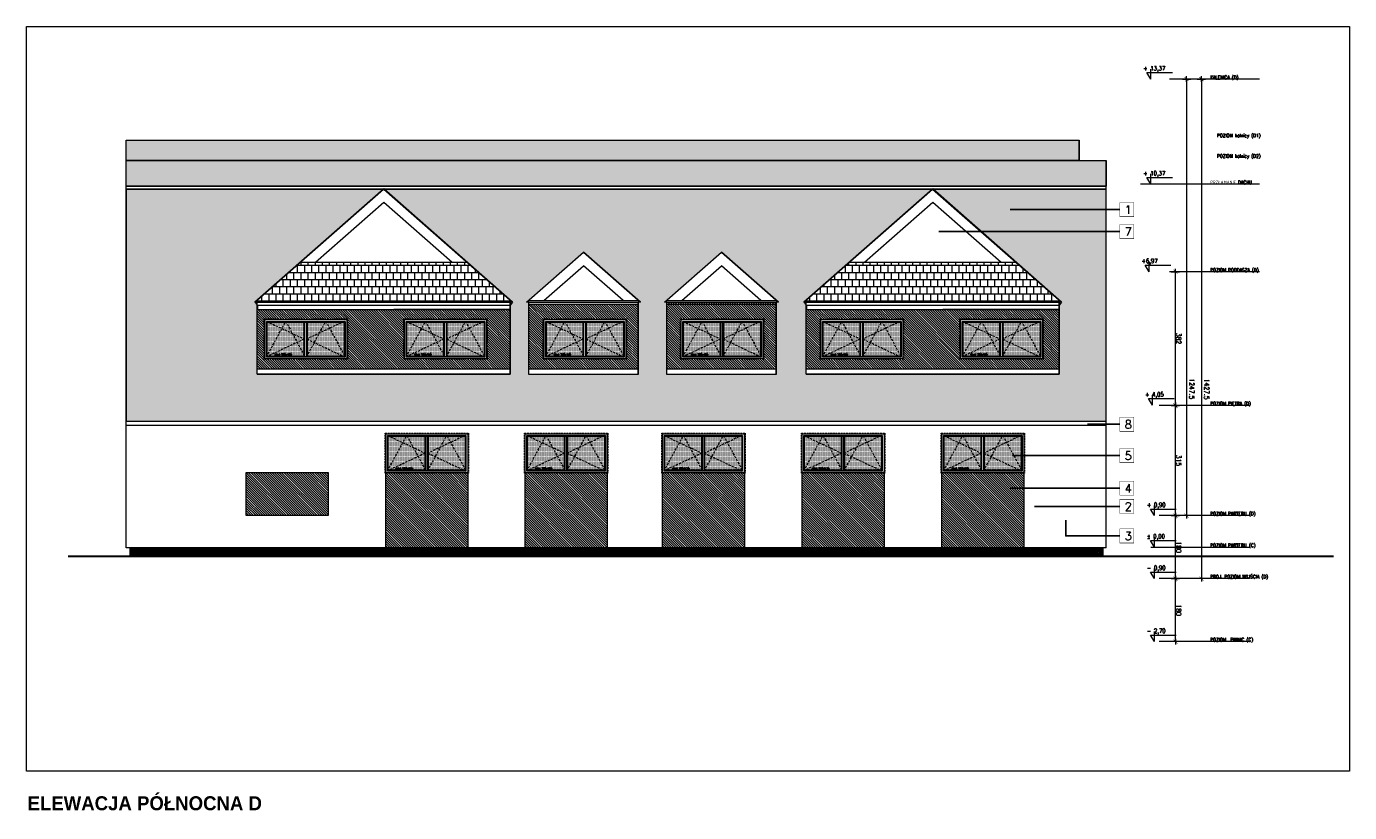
# Model space of a CAD drawing. Header units: millimetres. Extents: x 23192 to 177760, y -399809 to -79279.
# Tile 26 of 70: x 43484 to 47262, y -238983 to -236737. Entities that reach past the tile are written whole.
import ezdxf

# ---------------------------------------------------------------- set-up
doc = ezdxf.new("R2010")
doc.units = ezdxf.units.MM
doc.linetypes.add('CACHE', pattern=[9.525, 6.35, -3.175])
doc.linetypes.add('CARKOVANA', pattern=[7.5, 5, -2.5])
doc.layers.get('0').update_dxf_attribs({"lineweight": 0})
for name, color, linetype, lineweight in [('! opisy okien elewacja', 7, 'Continuous', 0), ('!! 0_ Istn-okna', 6, 'Continuous', 13), ('!! 0_ Istn-sciany', 3, 'Continuous', 30), ('!! 0_ Opis', 8, 'Continuous', 13), ('!! 0_ WIDOK ELEWACJA', 4, 'Continuous', 0), ('!! 1_Hatch dach', 252, 'Continuous', 5), ('!! 2_TYNK OBRYS', 252, 'Continuous', 13), ('0-rzedne-blok', 62, 'Continuous', 13)]:
    doc.layers.add(name, color=color, linetype=linetype, lineweight=lineweight)
doc.layers.add('!! 1_ELEWACJA KOLOR', color=7, linetype='Continuous', lineweight=13, true_color=0x6888bb)
doc.layers.add('!! 2_ELEWACJA COKÓŁ', color=9, linetype='Continuous', lineweight=13, true_color=0x808080)
doc.layers.add('!!_1  OPISY ELEWACJE', color=250, linetype='Continuous')
doc.layers.add('ND', color=240, linetype='Continuous', lineweight=0, plot=False)
doc.styles.add('DEUTSCH', font='SIMPLEX8')
doc.styles.add('SIMPLEX', font='simplex.shx', dxfattribs={"width": 0.77})
doc.styles.add('STYLE10', font='arialbd.ttf')
doc.styles.add('TXT', font='simplex.shx')
doc.dimstyles.new('OL PB 100', dxfattribs={"dimscale": 4, "dimtxt": 3.5, "dimasz": 0.2, "dimexe": 10, "dimexo": 10, "dimgap": 0.5, "dimtad": 1, "dimdec": 1, "dimrnd": 0.5, "dimzin": 9, "dimdsep": 46, "dimtxsty": 'SIMPLEX', "dimblk": 'thick_MSz', "dimcen": 0.05, "dimdle": 8, "dimse1": 1, "dimse2": 1, "dimclrd": 256, "dimclre": 256, "dimclrt": 3, "dimadec": 1, "dimazin": 2, "dimtfac": 1, "dimtdec": 1, "dimtix": 1, "dimtofl": 0, "dimtmove": 2, "dimatfit": 3, "dimldrblk": 'thick_MSz', "dimfxl": 10, "dimfxlon": 1, "dimtolj": 1, "dimlwd": -1, "dimlwe": -1, "dimarcsym": 0})

# ---------------------------------------------------------------- blocks, each defined once
blk = doc.blocks.new('D_kota')
for p, q in [((-0.8, 15), (8.7, 15)), ((8.7, 0), (-0.8, 15)), ((8.7, 0), (8.7, 23))]:
    blk.add_line(p, q)
blk.add_lwpolyline([(-0.8, 15), (57.9, 15)])
at = {"style": 'DEUTSCH', "width": 0.8}
blk.add_attdef('POZ.ARCH', (7.3, 19.7), '', height=10, dxfattribs=at)
blk = doc.blocks.new('thick_MSz')
for p, q in [((-10, 0), (10, 0)), ((0, 15), (0, -15))]:
    blk.add_line(p, q)
at = {"const_width": 2, "elevation": 2}
blk.add_lwpolyline([(-7.1, -7.1), (7.1, 7.1)], dxfattribs=at)
blk = doc.blocks.new('*D3830')
at = {"layer": 'DEFPOINTS', "color": 0, "ltscale": 100, "transparency": 16777216}
for p in [(-7256.9, 8688.1), (-7256.9, 8610.3), (-6009.6, 8600.1)]:
    blk.add_point(p, dxfattribs=at)
at = {"layer": 'ND', "ltscale": 100, "transparency": 16777216}
blk.add_line((-6010.4, 8610.3), (-7256.1, 8610.3), dxfattribs=at)
at = {"layer": 'ND', "ltscale": 100, "transparency": 16777216, "xscale": 0.8, "yscale": 0.8, "zscale": 0.8}
for p, rotation in [((-7256.9, 8610.3), 180.0000000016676), ((-6009.6, 8610.3), 1.667526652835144e-09)]:
    blk.add_blockref('thick_MSz', p, dxfattribs=dict(at, rotation=rotation))
at = {"layer": 'ND', "color": 3, "ltscale": 100, "transparency": 16777216, "insert": (-6894.8, 8595.3), "char_height": 14, "attachment_point": 5, "rotation": 180, "style": 'SIMPLEX'}
blk.add_mtext('\\A1;1247.5', dxfattribs=at)
blk = doc.blocks.new('*D3831')
at = {"layer": 'DEFPOINTS', "color": 0, "ltscale": 100, "transparency": 16777216}
for p in [(-7436.9, 8703.8), (-7256.9, 8703.8), (-7256.9, 8642)]:
    blk.add_point(p, dxfattribs=at)
at = {"layer": 'ND', "ltscale": 100, "transparency": 16777216}
blk.add_line((-7436.1, 8642), (-7257.7, 8642), dxfattribs=at)
at = {"layer": 'ND', "ltscale": 100, "transparency": 16777216, "xscale": 0.8, "yscale": 0.8, "zscale": 0.8}
for p, rotation in [((-7436.9, 8642), 180.0000000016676), ((-7256.9, 8642), 1.667526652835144e-09)]:
    blk.add_blockref('thick_MSz', p, dxfattribs=dict(at, rotation=rotation))
at = {"layer": 'ND', "color": 3, "ltscale": 100, "transparency": 16777216, "insert": (-7346.9, 8633), "char_height": 14, "attachment_point": 5, "rotation": 180, "style": 'SIMPLEX'}
blk.add_mtext('\\A1;180', dxfattribs=at)
blk = doc.blocks.new('*D3832')
at = {"layer": 'DEFPOINTS', "color": 0, "ltscale": 100, "transparency": 16777216}
for p in [(-7256.9, 8703.8), (-6941.9, 8703.8), (-6941.9, 8642)]:
    blk.add_point(p, dxfattribs=at)
at = {"layer": 'ND', "ltscale": 100, "transparency": 16777216}
blk.add_line((-7256.1, 8642), (-6942.7, 8642), dxfattribs=at)
at = {"layer": 'ND', "ltscale": 100, "transparency": 16777216, "xscale": 0.8, "yscale": 0.8, "zscale": 0.8, "rotation": 180}
blk.add_blockref('thick_MSz', (-7256.9, 8642), dxfattribs=at)
at = {"layer": 'ND', "ltscale": 100, "transparency": 16777216, "xscale": 0.8, "yscale": 0.8, "zscale": 0.8}
blk.add_blockref('thick_MSz', (-6941.9, 8642), dxfattribs=at)
at = {"layer": 'ND', "color": 3, "ltscale": 100, "transparency": 16777216, "insert": (-7099.4, 8633), "char_height": 14, "attachment_point": 5, "rotation": 180, "style": 'SIMPLEX'}
blk.add_mtext('\\A1;315', dxfattribs=at)
blk = doc.blocks.new('*D3833')
at = {"layer": 'DEFPOINTS', "color": 0, "ltscale": 100, "transparency": 16777216}
for p in [(-6941.9, 8703.8), (-6559.9, 8703.8), (-6559.9, 8642)]:
    blk.add_point(p, dxfattribs=at)
at = {"layer": 'ND', "ltscale": 100, "transparency": 16777216}
blk.add_line((-6941.1, 8642), (-6560.7, 8642), dxfattribs=at)
at = {"layer": 'ND', "ltscale": 100, "transparency": 16777216, "xscale": 0.8, "yscale": 0.8, "zscale": 0.8, "rotation": 180}
blk.add_blockref('thick_MSz', (-6941.9, 8642), dxfattribs=at)
at = {"layer": 'ND', "ltscale": 100, "transparency": 16777216, "xscale": 0.8, "yscale": 0.8, "zscale": 0.8}
blk.add_blockref('thick_MSz', (-6559.9, 8642), dxfattribs=at)
at = {"layer": 'ND', "color": 3, "ltscale": 100, "transparency": 16777216, "insert": (-6750.9, 8633), "char_height": 14, "attachment_point": 5, "rotation": 180, "style": 'SIMPLEX'}
blk.add_mtext('\\A1;382', dxfattribs=at)
blk = doc.blocks.new('*D3834')
at = {"layer": 'DEFPOINTS', "color": 0, "ltscale": 100, "transparency": 16777216}
for p in [(-7616.9, 8679.3), (-7436.9, 8679.3), (-7436.9, 8642)]:
    blk.add_point(p, dxfattribs=at)
at = {"layer": 'ND', "ltscale": 100, "transparency": 16777216}
blk.add_line((-7616.1, 8642), (-7437.7, 8642), dxfattribs=at)
at = {"layer": 'ND', "ltscale": 100, "transparency": 16777216, "xscale": 0.8, "yscale": 0.8, "zscale": 0.8}
for p, rotation in [((-7616.9, 8642), 180.0000000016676), ((-7436.9, 8642), 1.667526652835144e-09)]:
    blk.add_blockref('thick_MSz', p, dxfattribs=dict(at, rotation=rotation))
at = {"layer": 'ND', "color": 3, "ltscale": 100, "transparency": 16777216, "insert": (-7526.9, 8633), "char_height": 14, "attachment_point": 5, "rotation": 180, "style": 'SIMPLEX'}
blk.add_mtext('\\A1;180', dxfattribs=at)
blk = doc.blocks.new('*D3835')
at = {"layer": 'DEFPOINTS', "color": 0, "ltscale": 100, "transparency": 16777216}
for p in [(-7436.9, 8688.1), (-7436.9, 8567.8), (-6009.6, 8557.6)]:
    blk.add_point(p, dxfattribs=at)
at = {"layer": 'ND', "ltscale": 100, "transparency": 16777216}
blk.add_line((-6010.4, 8567.8), (-7436.1, 8567.8), dxfattribs=at)
at = {"layer": 'ND', "ltscale": 100, "transparency": 16777216, "xscale": 0.8, "yscale": 0.8, "zscale": 0.8}
for p, rotation in [((-7436.9, 8567.8), 180.0000000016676), ((-6009.6, 8567.8), 1.667526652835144e-09)]:
    blk.add_blockref('thick_MSz', p, dxfattribs=dict(at, rotation=rotation))
at = {"layer": 'ND', "color": 3, "ltscale": 100, "transparency": 16777216, "insert": (-6895.9, 8552.8), "char_height": 14, "attachment_point": 5, "rotation": 180, "style": 'SIMPLEX'}
blk.add_mtext('\\A1;1427.5', dxfattribs=at)
blk = doc.blocks.new('OKNO 238 X 115')
at = {"layer": '!! 1_Hatch dach', "true_color": 0x575757}
h = blk.add_hatch(dxfattribs=at)
h.set_pattern_fill('DOTS', color=251, angle=180)
h.set_pattern_definition([(180, (59194.8052, -192624.9467), (-0.79375, -1.5875), [0, -1.5875])])
h.paths.add_polyline_path([(49553.5, -204008.1), (49445.5, -204008.1), (49445.5, -203911.1), (49553.5, -203911.1)])
h = blk.add_hatch(dxfattribs=at)
h.set_pattern_fill('DOTS', color=251, angle=180)
h.set_pattern_definition([(180, (59306.8052, -192624.9467), (-0.79375, -1.5875), [0, -1.5875])])
h.paths.add_polyline_path([(49665.5, -204008.1), (49560, -204008.1), (49560, -203911.1), (49665.5, -203911.1)])
at = {"layer": '!! 0_ Istn-okna', "linetype": 'CARKOVANA', "lineweight": 5}
blk.add_lwpolyline([(49674.5, -204017.1), (49436.5, -204017.1), (49436.5, -203902.1), (49674.5, -203902.1)], close=True, dxfattribs=at)
at = {"layer": '!! 0_ Istn-okna'}
for points in [[(49672.5, -204015.1), (49438.5, -204015.1), (49438.5, -203904.1), (49672.5, -203904.1)], [(49667.5, -204010.1), (49443.5, -204010.1), (49443.5, -203909.1), (49667.5, -203909.1)]]:
    blk.add_lwpolyline(points, close=True, dxfattribs=at)
for points in [[(49551, -204008.1), (49445.5, -204008.1), (49445.5, -203911.1), (49551, -203911.1)], [(49551, -203911.1), (49551, -204008.1)], [(49553, -203909.1), (49553, -204010.1)], [(49558, -203909.1), (49558, -204010.1)], [(49560, -203911.1), (49665.5, -203911.1), (49665.5, -204008.1), (49560, -204008.1)], [(49560, -203911.1), (49560, -204008.1)], [(49558, -204008.1), (49553, -204008.1)]]:
    blk.add_lwpolyline(points, dxfattribs=at)
at = {"layer": '!! 1_Hatch dach', "color": 251, "linetype": 'CACHE', "true_color": 0x575757}
for points in [[(49553, -203909.1), (49498.2, -204010.1), (49443.5, -203909.1)], [(49445.5, -204010.1), (49553, -203959.6), (49445.5, -203909.1)], [(49667.5, -203909.1), (49612.7, -204010.1), (49558, -203909.1)], [(49667.5, -204010.1), (49560, -203959.6), (49667.5, -203909.1)]]:
    blk.add_lwpolyline(points, dxfattribs=at)
at = {"insert": (49644.4, -203918.5), "char_height": 5, "attachment_point": 1, "rotation": 180, "style": 'TXT'}
blk.add_mtext_dynamic_manual_height_columns('okno 238x115', width=52.63, gutter_width=75, heights=[0], dxfattribs=at)
blk = doc.blocks.new('BLOK POZIOMY SALA GIMNASTYCZNA')
for p, q in [((-7616.85, 8430.57), (-7616.85, 8688.11)), ((-7436.85, 8430.57), (-7436.85, 8688.11)), ((-7256.85, 8430.57), (-7256.85, 8688.11)), ((-6941.85, 8430.57), (-6941.85, 8688.11)), ((-6559.85, 8401.77), (-6559.85, 8659.32)), ((-6309.42, 8401.77), (-6309.42, 8659.32)), ((-6009.57, 8401.77), (-6009.57, 8659.32))]:
    blk.add_line(p, q)
for points in [[(-6309.42, 8401.77), (-6309.42, 8741.67)], [(-7346.85, 8712.69), (-7346.85, 8429.66)]]:
    blk.add_lwpolyline(points)
at = {"layer": '0-rzedne-blok'}
ref = blk.add_blockref('D_kota', (-6559.85, 8727.86), dxfattribs=dict(at, xscale=1.250000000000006, yscale=1.250000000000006, zscale=1.250000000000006, rotation=270))
ref.add_attrib('POZ.ARCH', '+6,97', (-6535.27, 8738.69), dxfattribs={"layer": '0', "height": 12.5, "rotation": 270, "style": 'DEUTSCH', "width": 0.8})
ref = blk.add_blockref('D_kota', (-6309.42, 8723.05), dxfattribs=dict(at, xscale=1.250000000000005, yscale=1.250000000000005, zscale=1.250000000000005, rotation=270))
ref.add_attrib('POZ.ARCH', '+ 10,37', (-6284.84, 8733.88), dxfattribs={"layer": '0', "height": 12.5, "rotation": 270, "style": 'DEUTSCH', "width": 0.8})
ref = blk.add_blockref('D_kota', (-6009.57, 8723.05), dxfattribs=dict(at, xscale=1.250000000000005, yscale=1.250000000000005, zscale=1.250000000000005, rotation=270))
ref.add_attrib('POZ.ARCH', '+ 13,37', (-5984.99, 8733.88), dxfattribs={"layer": '0', "height": 12.5, "rotation": 270, "style": 'DEUTSCH', "width": 0.8})
ref = blk.add_blockref('D_kota', (-7616.85, 8712.69), dxfattribs=dict(at, xscale=1.250000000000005, yscale=1.250000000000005, zscale=1.250000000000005, rotation=270))
ref.add_attrib('POZ.ARCH', '- 2,70  ', (-7592.27, 8723.52), dxfattribs={"layer": '0', "height": 12.5, "rotation": 270, "style": 'DEUTSCH', "width": 0.8})
ref = blk.add_blockref('D_kota', (-7436.85, 8712.69), dxfattribs=dict(at, xscale=1.250000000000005, yscale=1.250000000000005, zscale=1.250000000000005, rotation=270))
ref.add_attrib('POZ.ARCH', '- 0,90  ', (-7412.27, 8723.52), dxfattribs={"layer": '0', "height": 12.5, "rotation": 270, "style": 'DEUTSCH', "width": 0.8})
ref = blk.add_blockref('D_kota', (-7346.85, 8712.69), dxfattribs=dict(at, xscale=1.250000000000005, yscale=1.250000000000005, zscale=1.250000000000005, rotation=270))
ref.add_attrib('POZ.ARCH', '%%p 0,00  ', (-7322.27, 8723.52), dxfattribs={"layer": '0', "height": 12.5, "rotation": 270, "style": 'DEUTSCH', "width": 0.8})
ref = blk.add_blockref('D_kota', (-7256.85, 8712.69), dxfattribs=dict(at, xscale=1.250000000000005, yscale=1.250000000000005, zscale=1.250000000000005, rotation=270))
ref.add_attrib('POZ.ARCH', '+ 0,90  ', (-7232.27, 8723.52), dxfattribs={"layer": '0', "height": 12.5, "rotation": 270, "style": 'DEUTSCH', "width": 0.8})
ref = blk.add_blockref('D_kota', (-6941.38, 8718.1), dxfattribs=dict(at, xscale=1.250000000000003, yscale=1.250000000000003, zscale=1.250000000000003, rotation=269.9999999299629))
ref.add_attrib('POZ.ARCH', '+ 4,05', (-6916.8, 8728.93), dxfattribs={"layer": '0', "height": 12.5, "rotation": 270, "style": 'DEUTSCH', "width": 0.8})
at = {"style": 'SIMPLEX', "width": 0.77}
for s, p in [('POZIOM  PIWNIC (C)', (-7616.31, 8542.85)), ('PROJ. POZIOM WYJŚCIA (D)', (-7436.31, 8542.85)), ('POZIOM PARTERU (C)', (-7346.85, 8542.85)), ('POZIOM PARTERU (D)', (-7256.31, 8542.85)), ('POZIOM PIĘTRA (D)', (-6941.31, 8542.85)), ('POZIOM PODDASZA (D)', (-6559.85, 8542.85)), ('PRZŁAMANIE DACHU', (-6309.42, 8542.85)), ('KALENICA (D)', (-6009.57, 8542.85)), ('POZIOM kalnicy (D2)', (-6234.21, 8523.33, -0.04)), ('POZIOM kalnicy (D1)', (-6175.6, 8523.33, -0.04))]:
    blk.add_text(s, height=10, rotation=270, dxfattribs=at).set_placement(p)
at = {"layer": 'ND', "ltscale": 100}
for base, p1, p2, picture, middle in [((-7256.85, 8641.97), (-7436.85, 8703.84), (-7256.85, 8703.84), '*D3831', (-7346.85, 8632.97)), ((-7436.85, 8641.97), (-7616.85, 8679.26), (-7436.85, 8679.26), '*D3834', (-7526.85, 8632.97))]:
    dim = blk.add_linear_dim(base=base, p1=p1, p2=p2, angle=0, dimstyle='OL PB 100', dxfattribs=at)
    dim.commit()
    dim.dimension.update_dxf_attribs({"geometry": picture, "text_midpoint": middle})
for base, p1, p2, picture, middle in [((-6941.85, 8641.97), (-7256.85, 8703.84), (-6941.85, 8703.84), '*D3832', (-7099.35, 8632.97)), ((-6559.85, 8641.97), (-6941.85, 8703.84), (-6559.85, 8703.84), '*D3833', (-6750.85, 8632.97))]:
    dim = blk.add_linear_dim(base=base, p1=p1, p2=p2, dimstyle='OL PB 100', dxfattribs=at)
    dim.commit()
    dim.dimension.update_dxf_attribs({"geometry": picture, "text_midpoint": middle})
for base, p1, p2, picture, middle in [((-7436.85, 8567.75), (-6009.57, 8557.61), (-7436.85, 8688.11), '*D3835', (-6895.9, 8552.8)), ((-7256.85, 8610.27), (-6009.57, 8600.13), (-7256.85, 8688.11), '*D3830', (-6894.77, 8595.31))]:
    dim = blk.add_linear_dim(base=base, p1=p1, p2=p2, angle=0, dimstyle='OL PB 100', dxfattribs=at)
    dim.commit()
    dim.dimension.update_dxf_attribs({"geometry": picture, "text_midpoint": middle, "dimtype": 160})

msp = doc.modelspace()

# ---------------------------------------------------------------- hatches: boundary and pattern name
at = {"layer": '!! 1_ELEWACJA KOLOR', "true_color": 0xa78758}
h = msp.add_hatch(dxfattribs=at)
h.set_pattern_fill('ANSI31', color=45, scale=1.5, angle=-90)
h.paths.add_polyline_path([(45230.48163, -237529.61365), (44918.48163, -237529.61365), (44918.48163, -237714.91786), (45230.48163, -237714.91786)])
h.paths.add_polyline_path([(45197.47217, -237572.26576), (45197.47217, -237687.26576), (44959.47217, -237687.26576), (44959.47217, -237572.26576)], flags=16)
h.paths.add_polyline_path([(45195.47217, -237574.26576), (45195.47217, -237685.26576), (44961.47217, -237685.26576), (44961.47217, -237574.26576)], flags=0)
h.paths.add_polyline_path([(45190.47217, -237579.26576), (45190.47217, -237680.26576), (44966.47217, -237680.26576), (44966.47217, -237579.26576)], flags=0)
h.paths.add_polyline_path([(45136.97217, -237579.26576), (45139.01177, -237581.26576), (45163.19246, -237581.26576), (45163.72217, -237579.26576), (45164.25187, -237581.26576), (45188.47217, -237581.26576), (45188.47217, -237678.26576), (45139.01177, -237678.26576), (45136.97217, -237680.26576), (45136.97217, -237581.26576), (45131.97217, -237581.26576), (45131.97217, -237680.26576), (45129.97217, -237672.34419), (45129.97217, -237678.26576), (45082.91276, -237678.26576), (45080.97217, -237680.26576), (45080.97217, -237581.26576), (45075.97217, -237581.26576), (45075.97217, -237671.2479), (45073.97217, -237664.03361), (45073.97217, -237678.26576), (45026.91276, -237678.26576), (45024.97217, -237680.26576), (45024.97217, -237581.26576), (45019.97217, -237581.26576), (45019.97217, -237680.26576), (45017.97217, -237672.71435), (45017.97217, -237678.26576), (44968.51177, -237678.26576), (44966.47217, -237680.26576), (44968.47217, -237672.71435), (44968.47217, -237581.22692), (44968.51177, -237581.26576), (44992.69246, -237581.26576), (44993.22217, -237579.26576), (44993.75187, -237581.26576), (45017.97217, -237581.26576), (45017.97217, -237672.71435), (45019.97217, -237680.26576), (45019.97217, -237581.26576), (45024.97217, -237581.26576), (45024.97217, -237579.26576), (45026.91276, -237581.26576), (45049.96722, -237581.26576), (45050.47217, -237579.26576), (45051.02662, -237581.26576), (45073.97217, -237581.26576), (45073.97217, -237664.03361), (45075.97217, -237671.2479), (45075.97217, -237581.26576), (45080.97217, -237581.26576), (45080.97217, -237579.26576), (45082.91276, -237581.26576), (45105.96722, -237581.26576), (45106.47217, -237579.26576), (45106.97712, -237581.26576), (45129.97217, -237581.26576), (45129.97217, -237672.34419), (45131.97217, -237680.26576), (45131.97217, -237581.26576), (45136.97217, -237581.26576)], flags=0)
h.paths.add_polyline_path([(44988.29992, -237677.10613), (45042.22849, -237677.10613), (45042.22849, -237669.60613), (44988.29992, -237669.60613)], flags=0)
h = msp.add_hatch(dxfattribs=at)
h.set_pattern_fill('ANSI31', color=45, scale=1.5, angle=-90)
h.paths.add_polyline_path([(45624.48163, -237524.61365), (45312.48163, -237524.61365), (45312.48163, -237714.91786), (45624.48163, -237714.91786)])
h.paths.add_polyline_path([(45589.51113, -237572.26576), (45589.51113, -237687.26576), (45351.51113, -237687.26576), (45351.51113, -237572.26576)], flags=16)
h.paths.add_polyline_path([(45587.51113, -237574.26576), (45587.51113, -237685.26576), (45353.51113, -237685.26576), (45353.51113, -237574.26576)], flags=0)
h.paths.add_polyline_path([(45582.51113, -237579.26576), (45582.51113, -237680.26576), (45358.51113, -237680.26576), (45358.51113, -237579.26576)], flags=0)
h.paths.add_polyline_path([(45385.26113, -237579.26576), (45385.79084, -237581.26576), (45410.01113, -237581.26576), (45410.01113, -237672.71435), (45412.01113, -237680.26576), (45412.01113, -237581.26576), (45417.01113, -237581.26576), (45417.01113, -237579.26576), (45418.95173, -237581.26576), (45442.00618, -237581.26576), (45442.51113, -237579.26576), (45443.06559, -237581.26576), (45466.01113, -237581.26576), (45466.01113, -237664.03361), (45468.01113, -237671.2479), (45468.01113, -237581.26576), (45473.01113, -237581.26576), (45473.01113, -237579.26576), (45474.95173, -237581.26576), (45498.00618, -237581.26576), (45498.51113, -237579.26576), (45499.01608, -237581.26576), (45522.01113, -237581.26576), (45522.01113, -237672.34419), (45524.01113, -237680.26576), (45524.01113, -237581.26576), (45529.01113, -237581.26576), (45529.01113, -237579.26576), (45531.05074, -237581.26576), (45555.23143, -237581.26576), (45555.76113, -237579.26576), (45556.29084, -237581.26576), (45580.51113, -237581.26576), (45580.51113, -237678.26576), (45531.05074, -237678.26576), (45529.01113, -237680.26576), (45529.01113, -237581.26576), (45524.01113, -237581.26576), (45524.01113, -237680.26576), (45522.01113, -237672.34419), (45522.01113, -237678.26576), (45474.95173, -237678.26576), (45473.01113, -237680.26576), (45473.01113, -237581.26576), (45468.01113, -237581.26576), (45468.01113, -237671.2479), (45466.01113, -237664.03361), (45466.01113, -237678.26576), (45418.95173, -237678.26576), (45417.01113, -237680.26576), (45417.01113, -237581.26576), (45412.01113, -237581.26576), (45412.01113, -237680.26576), (45410.01113, -237672.71435), (45410.01113, -237678.26576), (45360.55074, -237678.26576), (45358.51113, -237680.26576), (45360.51113, -237672.71435), (45360.51113, -237581.22692), (45360.55074, -237581.26576), (45384.73143, -237581.26576)], flags=0)
h.paths.add_polyline_path([(45380.33889, -237677.10613), (45434.26746, -237677.10613), (45434.26746, -237669.60613), (45380.33889, -237669.60613)], flags=8)
h = msp.add_hatch(dxfattribs=at)
h.set_pattern_fill('ANSI31', color=45, scale=1.5, angle=-90)
h.paths.add_polyline_path([(44865.48163, -237545.24605), (44533.13615, -237545.24605), (44142.48163, -237545.24605), (44142.48163, -237714.91786), (44865.48163, -237714.91786)])
h.paths.add_polyline_path([(44561.51113, -237572.26576), (44799.51113, -237572.26576), (44799.51113, -237687.26576), (44561.51113, -237687.26576)], flags=16)
h.paths.add_polyline_path([(44563.51113, -237574.26576), (44797.51113, -237574.26576), (44797.51113, -237685.26576), (44563.51113, -237685.26576)], flags=0)
h.paths.add_polyline_path([(44568.51113, -237579.26576), (44792.51113, -237579.26576), (44792.51113, -237680.26576), (44568.51113, -237680.26576)], flags=0)
h.paths.add_polyline_path([(44570.51113, -237581.22692), (44570.55074, -237581.26576), (44594.73143, -237581.26576), (44595.26113, -237579.26576), (44595.79084, -237581.26576), (44620.01113, -237581.26576), (44620.01113, -237672.71435), (44622.01113, -237680.26576), (44622.01113, -237581.26576), (44627.01113, -237581.26576), (44627.01113, -237579.26576), (44628.95173, -237581.26576), (44652.00618, -237581.26576), (44652.51113, -237579.26576), (44653.06559, -237581.26576), (44676.01113, -237581.26576), (44676.01113, -237664.03361), (44678.01113, -237671.2479), (44678.01113, -237581.26576), (44683.01113, -237581.26576), (44683.01113, -237579.26576), (44684.95173, -237581.26576), (44708.00618, -237581.26576), (44708.51113, -237579.26576), (44709.01608, -237581.26576), (44732.01113, -237581.26576), (44732.01113, -237672.34419), (44734.01113, -237680.26576), (44734.01113, -237581.26576), (44739.01113, -237581.26576), (44739.01113, -237579.26576), (44741.05074, -237581.26576), (44765.23143, -237581.26576), (44765.76113, -237579.26576), (44766.29084, -237581.26576), (44790.51113, -237581.26576), (44790.51113, -237678.26576), (44741.05074, -237678.26576), (44739.01113, -237680.26576), (44739.01113, -237581.26576), (44734.01113, -237581.26576), (44734.01113, -237680.26576), (44732.01113, -237672.34419), (44732.01113, -237678.26576), (44684.95173, -237678.26576), (44683.01113, -237680.26576), (44683.01113, -237581.26576), (44678.01113, -237581.26576), (44678.01113, -237671.2479), (44676.01113, -237664.03361), (44676.01113, -237678.26576), (44628.95173, -237678.26576), (44627.01113, -237680.26576), (44627.01113, -237581.26576), (44622.01113, -237581.26576), (44622.01113, -237680.26576), (44620.01113, -237672.71435), (44620.01113, -237678.26576), (44570.55074, -237678.26576), (44568.51113, -237680.26576), (44570.51113, -237672.71435)], flags=0)
h.paths.add_polyline_path([(44400.51113, -237687.26576), (44162.51113, -237687.26576), (44162.51113, -237572.26576), (44400.51113, -237572.26576)], flags=16)
h.paths.add_polyline_path([(44398.51113, -237685.26576), (44164.51113, -237685.26576), (44164.51113, -237574.26576), (44398.51113, -237574.26576)], flags=0)
h.paths.add_polyline_path([(44393.51113, -237680.26576), (44169.51113, -237680.26576), (44169.51113, -237579.26576), (44393.51113, -237579.26576)], flags=0)
h.paths.add_polyline_path([(44391.51113, -237678.26576), (44342.05074, -237678.26576), (44340.01113, -237680.26576), (44340.01113, -237581.26576), (44335.01113, -237581.26576), (44335.01113, -237680.26576), (44333.01113, -237672.34419), (44333.01113, -237678.26576), (44285.95173, -237678.26576), (44284.01113, -237680.26576), (44284.01113, -237581.26576), (44279.01113, -237581.26576), (44279.01113, -237671.2479), (44277.01113, -237664.03361), (44277.01113, -237678.26576), (44229.95173, -237678.26576), (44228.01113, -237680.26576), (44228.01113, -237581.26576), (44223.01113, -237581.26576), (44223.01113, -237680.26576), (44221.01113, -237672.71435), (44221.01113, -237678.26576), (44171.55074, -237678.26576), (44169.51113, -237680.26576), (44171.51113, -237672.71435), (44171.51113, -237581.22692), (44171.55074, -237581.26576), (44195.73143, -237581.26576), (44196.26113, -237579.26576), (44196.79084, -237581.26576), (44221.01113, -237581.26576), (44221.01113, -237672.71435), (44223.01113, -237680.26576), (44223.01113, -237581.26576), (44228.01113, -237581.26576), (44228.01113, -237579.26576), (44229.95173, -237581.26576), (44253.00618, -237581.26576), (44253.51113, -237579.26576), (44254.06559, -237581.26576), (44277.01113, -237581.26576), (44277.01113, -237664.03361), (44279.01113, -237671.2479), (44279.01113, -237581.26576), (44284.01113, -237581.26576), (44284.01113, -237579.26576), (44285.95173, -237581.26576), (44309.00618, -237581.26576), (44309.51113, -237579.26576), (44310.01608, -237581.26576), (44333.01113, -237581.26576), (44333.01113, -237672.34419), (44335.01113, -237680.26576), (44335.01113, -237581.26576), (44340.01113, -237581.26576), (44340.01113, -237579.26576), (44342.05074, -237581.26576), (44366.23143, -237581.26576), (44366.76113, -237579.26576), (44367.29084, -237581.26576), (44391.51113, -237581.26576)], flags=0)
h.paths.add_polyline_path([(44590.33889, -237677.10613), (44644.26746, -237677.10613), (44644.26746, -237669.60613), (44590.33889, -237669.60613)], flags=8)
h.paths.add_polyline_path([(44191.33889, -237677.10613), (44245.26746, -237677.10613), (44245.26746, -237669.60613), (44191.33889, -237669.60613)], flags=8)
h = msp.add_hatch(dxfattribs=at)
h.set_pattern_fill('ANSI31', color=45, scale=1.5, angle=-90)
h.paths.add_polyline_path([(46433.48163, -237545.24605), (46101.13615, -237545.24605), (45710.48163, -237545.24605), (45710.48163, -237714.91786), (46433.48163, -237714.91786)])
h.paths.add_polyline_path([(46149.51113, -237572.26576), (46387.51113, -237572.26576), (46387.51113, -237687.26576), (46149.51113, -237687.26576)], flags=16)
h.paths.add_polyline_path([(46151.51113, -237574.26576), (46385.51113, -237574.26576), (46385.51113, -237685.26576), (46151.51113, -237685.26576)], flags=0)
h.paths.add_polyline_path([(46156.51113, -237579.26576), (46380.51113, -237579.26576), (46380.51113, -237680.26576), (46156.51113, -237680.26576)], flags=0)
h.paths.add_polyline_path([(46156.51113, -237680.26576), (46158.51113, -237672.71435), (46158.51113, -237581.22692), (46158.55074, -237581.26576), (46182.73143, -237581.26576), (46183.26113, -237579.26576), (46183.79084, -237581.26576), (46208.01113, -237581.26576), (46208.01113, -237672.71435), (46210.01113, -237680.26576), (46210.01113, -237581.26576), (46215.01113, -237581.26576), (46215.01113, -237579.26576), (46216.95173, -237581.26576), (46240.00618, -237581.26576), (46240.51113, -237579.26576), (46241.06559, -237581.26576), (46264.01113, -237581.26576), (46264.01113, -237664.03361), (46266.01113, -237671.2479), (46266.01113, -237581.26576), (46271.01113, -237581.26576), (46271.01113, -237579.26576), (46272.95173, -237581.26576), (46296.00618, -237581.26576), (46296.51113, -237579.26576), (46297.01608, -237581.26576), (46320.01113, -237581.26576), (46320.01113, -237672.34419), (46322.01113, -237680.26576), (46322.01113, -237581.26576), (46327.01113, -237581.26576), (46327.01113, -237579.26576), (46329.05074, -237581.26576), (46353.23143, -237581.26576), (46353.76113, -237579.26576), (46354.29084, -237581.26576), (46378.51113, -237581.26576), (46378.51113, -237678.26576), (46329.05074, -237678.26576), (46327.01113, -237680.26576), (46327.01113, -237581.26576), (46322.01113, -237581.26576), (46322.01113, -237680.26576), (46320.01113, -237672.34419), (46320.01113, -237678.26576), (46272.95173, -237678.26576), (46271.01113, -237680.26576), (46271.01113, -237581.26576), (46266.01113, -237581.26576), (46266.01113, -237671.2479), (46264.01113, -237664.03361), (46264.01113, -237678.26576), (46216.95173, -237678.26576), (46215.01113, -237680.26576), (46215.01113, -237581.26576), (46210.01113, -237581.26576), (46210.01113, -237680.26576), (46208.01113, -237672.71435), (46208.01113, -237678.26576), (46158.55074, -237678.26576)], flags=0)
h.paths.add_polyline_path([(45988.51113, -237687.26576), (45750.51113, -237687.26576), (45750.51113, -237572.26576), (45988.51113, -237572.26576)], flags=16)
h.paths.add_polyline_path([(45986.51113, -237685.26576), (45752.51113, -237685.26576), (45752.51113, -237574.26576), (45986.51113, -237574.26576)], flags=0)
h.paths.add_polyline_path([(45981.51113, -237680.26576), (45757.51113, -237680.26576), (45757.51113, -237579.26576), (45981.51113, -237579.26576)], flags=0)
h.paths.add_polyline_path([(45979.51113, -237678.26576), (45930.05074, -237678.26576), (45928.01113, -237680.26576), (45928.01113, -237581.26576), (45923.01113, -237581.26576), (45923.01113, -237680.26576), (45921.01113, -237672.34419), (45921.01113, -237678.26576), (45873.95173, -237678.26576), (45872.01113, -237680.26576), (45872.01113, -237581.26576), (45867.01113, -237581.26576), (45867.01113, -237671.2479), (45865.01113, -237664.03361), (45865.01113, -237678.26576), (45817.95173, -237678.26576), (45816.01113, -237680.26576), (45816.01113, -237581.26576), (45811.01113, -237581.26576), (45811.01113, -237680.26576), (45809.01113, -237672.71435), (45809.01113, -237678.26576), (45759.55074, -237678.26576), (45757.51113, -237680.26576), (45759.51113, -237672.71435), (45759.51113, -237581.22692), (45759.55074, -237581.26576), (45783.73143, -237581.26576), (45784.26113, -237579.26576), (45784.79084, -237581.26576), (45809.01113, -237581.26576), (45809.01113, -237672.71435), (45811.01113, -237680.26576), (45811.01113, -237581.26576), (45816.01113, -237581.26576), (45816.01113, -237579.26576), (45817.95173, -237581.26576), (45841.00618, -237581.26576), (45841.51113, -237579.26576), (45842.06559, -237581.26576), (45865.01113, -237581.26576), (45865.01113, -237664.03361), (45867.01113, -237671.2479), (45867.01113, -237581.26576), (45872.01113, -237581.26576), (45872.01113, -237579.26576), (45873.95173, -237581.26576), (45897.00618, -237581.26576), (45897.51113, -237579.26576), (45898.01608, -237581.26576), (45921.01113, -237581.26576), (45921.01113, -237672.34419), (45923.01113, -237680.26576), (45923.01113, -237581.26576), (45928.01113, -237581.26576), (45928.01113, -237579.26576), (45930.05074, -237581.26576), (45954.23143, -237581.26576), (45954.76113, -237579.26576), (45955.29084, -237581.26576), (45979.51113, -237581.26576)], flags=0)
h.paths.add_polyline_path([(46178.33889, -237677.10613), (46232.26746, -237677.10613), (46232.26746, -237669.60613), (46178.33889, -237669.60613)], flags=8)
h.paths.add_polyline_path([(45779.33889, -237677.10613), (45833.26746, -237677.10613), (45833.26746, -237669.60613), (45779.33889, -237669.60613)], flags=8)
h = msp.add_hatch(dxfattribs=at)
h.set_pattern_fill('ANSI31', color=45, scale=1.5, angle=-90)
h.set_pattern_definition([(315, (-4439.5428, -438), (3.36759605, 3.36759605), [])])
h.paths.add_polyline_path([(44111.01113, -238011.26576), (44345.01113, -238011.26576), (44345.01113, -238134.26576), (44111.01113, -238134.26576)])
h = msp.add_hatch(dxfattribs=at)
h.set_pattern_fill('ANSI31', color=45, scale=1.5, angle=-90)
h.set_pattern_definition([(315, (-4040.5428, -438), (3.36759605, 3.36759605), [])])
h.paths.add_polyline_path([(44510.01113, -238011.26576), (44744.01113, -238011.26576), (44744.01113, -238226.26576), (44510.01113, -238226.26576)])
h = msp.add_hatch(dxfattribs=at)
h.set_pattern_fill('ANSI31', color=45, scale=1.5, angle=-90)
h.set_pattern_definition([(315, (-3642.5817, -438), (3.36759605, 3.36759605), [])])
h.paths.add_polyline_path([(44907.97217, -238011.26576), (45141.97217, -238011.26576), (45141.97217, -238226.26576), (44907.97217, -238226.26576)])
h = msp.add_hatch(dxfattribs=at)
h.set_pattern_fill('ANSI31', color=45, scale=1.5, angle=-90)
h.set_pattern_definition([(315, (-3250.5428, -438), (3.36759605, 3.36759605), [])])
h.paths.add_polyline_path([(45300.01113, -238011.26576), (45534.01113, -238011.26576), (45534.01113, -238226.26576), (45300.01113, -238226.26576)])
h = msp.add_hatch(dxfattribs=at)
h.set_pattern_fill('ANSI31', color=45, scale=1.5, angle=-90)
h.set_pattern_definition([(315, (-2851.642, -438), (3.36759605, 3.36759605), [])])
h.paths.add_polyline_path([(45698.91212, -238011.26576), (45932.91212, -238011.26576), (45932.91212, -238226.26576), (45698.91212, -238226.26576)])
h = msp.add_hatch(dxfattribs=at)
h.set_pattern_fill('ANSI31', color=45, scale=1.5, angle=-90)
h.set_pattern_definition([(315, (-2452.5428, -438), (3.36759605, 3.36759605), [])])
h.paths.add_polyline_path([(46098.01113, -238011.26576), (46332.01113, -238011.26576), (46332.01113, -238226.26576), (46098.01113, -238226.26576)])
at = {"layer": '!! 1_Hatch dach', "true_color": 0x990000}
h = msp.add_hatch(dxfattribs=at)
h.set_pattern_fill('AR-B88', color=14, scale=0.1, angle=180)
h.paths.add_polyline_path([(43768.51113, -237061.70495), (46490.51113, -237061.70495), (46490.51113, -237119.31403), (43768.51113, -237119.31403)])
h = msp.add_hatch(dxfattribs=at)
h.set_pattern_fill('AR-B88', color=14, scale=0.1, angle=180)
h.paths.add_polyline_path([(46567.51113, -237193.09167), (43768.51113, -237193.09167), (43768.51113, -237119.31403), (46567.51113, -237119.31403)])
h = msp.add_hatch(dxfattribs=at)
h.set_pattern_fill('AR-B88', color=14, scale=0.1, angle=180)
h.set_pattern_definition([(180, (95735.223, -441912.373), (-2e-15, -20.32), []), (270, (95735.223, -441912.373), (10.16, -20.32), [20.32, -20.32])])
h.paths.add_polyline_path([(46567.51113, -237201.37498), (46071.18381, -237201.37498), (46440.09611, -237524.61365), (46433.48163, -237524.61365), (46433.48163, -237729.91786), (45710.48163, -237729.91786), (45710.48163, -237524.61365), (45703.86714, -237524.61365), (46071.18381, -237201.37498), (44504.77944, -237201.37498), (44872.09611, -237524.61365), (44865.48163, -237524.61365), (44865.48163, -237729.91786), (44142.48163, -237729.91786), (44142.48163, -237524.61365), (44135.86714, -237524.61365), (44503.18381, -237201.37498), (43768.51113, -237201.37498), (43768.51113, -237864.26576), (46567.51113, -237864.26576)])
h.paths.add_polyline_path([(45624.48163, -237524.61365), (45624.48163, -237731.09534), (45312.48163, -237731.09534), (45312.48163, -237524.61365), (45305.86714, -237524.61365), (45468.48163, -237381.5129), (45631.09611, -237524.61365)], flags=16)
h.paths.add_polyline_path([(45230.48163, -237524.61365), (45230.48163, -237731.09534), (44918.48163, -237731.09534), (44918.48163, -237524.61365), (44911.86714, -237524.61365), (45074.48163, -237381.5129), (45237.09611, -237524.61365)], flags=16)
h = msp.add_hatch(dxfattribs=at)
h.set_pattern_fill('AR-B88', color=14, scale=0.1, angle=180)
h.paths.add_polyline_path([(44135.86714, -237524.61365), (44471.31603, -237524.61365), (44872.09611, -237524.61365), (44742.3759, -237410.95361), (44265.02628, -237410.95361)])
h = msp.add_hatch(dxfattribs=at)
h.set_pattern_fill('AR-B88', color=14, scale=0.1, angle=180)
h.paths.add_polyline_path([(45703.86714, -237524.61365), (46039.31603, -237524.61365), (46440.09611, -237524.61365), (46310.3759, -237410.95361), (45833.02628, -237410.95361)])
at = {"layer": '!! 2_ELEWACJA COKÓŁ', "true_color": 0x2b2b2c}
h = msp.add_hatch(dxfattribs=at)
h.set_pattern_fill('ANSI31', color=250, angle=180)
h.set_pattern_definition([(225, (95735.2226, -442004.3732), (2.24506403, -2.24506403), [])])
h.paths.add_polyline_path([(43778.51113, -238251.26576), (46557.51113, -238251.26576), (46557.51113, -238226.26576), (43778.51113, -238226.26576)])

# ---------------------------------------------------------------- linework, layer by layer
at = {"layer": '! opisy okien elewacja'}
for points in [[(47262.43046, -238864.79511), (43483.67898, -238864.79511), (43483.67898, -236736.62549), (47262.43046, -236736.62549)], [(43768.51113, -237061.70495), (46490.51113, -237061.70495), (46490.51113, -237119.31403), (43768.51113, -237119.31403)], [(46567.51113, -237193.09167), (43768.51113, -237193.09167), (43768.51113, -237119.31403), (46567.51113, -237119.31403)], [(46567.51113, -237201.37498), (46071.18381, -237201.37498), (46440.09611, -237524.61365), (46433.48163, -237524.61365), (46433.48163, -237729.91786), (45710.48163, -237729.91786), (45710.48163, -237524.61365), (45703.86714, -237524.61365), (46071.18381, -237201.37498), (44504.77944, -237201.37498), (44872.09611, -237524.61365), (44865.48163, -237524.61365), (44865.48163, -237729.91786), (44142.48163, -237729.91786), (44142.48163, -237524.61365), (44135.86714, -237524.61365), (44503.18381, -237201.37498), (43768.51113, -237201.37498), (43768.51113, -237864.26576), (46567.51113, -237864.26576)], [(45230.48163, -237524.61365), (45230.48163, -237731.09534), (44918.48163, -237731.09534), (44918.48163, -237524.61365), (44911.86714, -237524.61365), (45074.48163, -237381.5129), (45237.09611, -237524.61365)], [(45624.48163, -237524.61365), (45624.48163, -237731.09534), (45312.48163, -237731.09534), (45312.48163, -237524.61365), (45305.86714, -237524.61365), (45468.48163, -237381.5129), (45631.09611, -237524.61365)]]:
    msp.add_lwpolyline(points, close=True, dxfattribs=at)
for points in [[(44499.2242, -237451.66665), (44499.2242, -237451.66665)], [(46067.2242, -237451.66665), (46067.2242, -237451.66665)]]:
    msp.add_lwpolyline(points, dxfattribs=at)
at = {"layer": '!! 0_ Istn-sciany'}
msp.add_lwpolyline([(47216.21272, -238251.26576), (43603.16643, -238251.26576)], dxfattribs=at)
at = {"layer": '!! 0_ WIDOK ELEWACJA'}
for points in [[(43768.51113, -238226.26576), (43768.51113, -237061.70495)], [(43768.51113, -237061.70495), (46490.51113, -237061.70495)], [(46490.51113, -237119.31403), (46490.51113, -237061.70495)], [(43768.51113, -237119.31403), (46567.51113, -237119.31403)], [(46567.51113, -238226.26576), (46567.51113, -237119.31403)], [(43768.51113, -237193.09167), (46567.51113, -237193.09167)], [(43768.51113, -237201.37498), (46567.51113, -237201.37498)], [(44135.86714, -237524.61365), (44503.98163, -237200.6729)], [(44135.86714, -237524.61365), (44503.98163, -237200.6729)], [(44872.09611, -237524.61365), (44503.98163, -237200.6729), (44135.86714, -237524.61365)], [(44872.09611, -237524.61365), (44503.98163, -237200.6729)], [(44872.09611, -237524.61365), (44503.98163, -237200.6729)], [(45703.86714, -237524.61365), (46071.98163, -237200.6729)], [(46440.09611, -237524.61365), (46071.98163, -237200.6729), (45703.86714, -237524.61365)], [(46440.09611, -237524.61365), (46071.98163, -237200.6729)], [(44699.03934, -237410.95361), (44503.98163, -237239.30282), (44308.92391, -237410.95361)], [(46267.03934, -237410.95361), (46071.98163, -237239.30282), (45876.92391, -237410.95361)], [(44742.93697, -237410.95361), (44265.02628, -237410.95361)], [(44742.93697, -237410.95361), (44265.02628, -237410.95361)], [(44911.86714, -237524.61365), (45074.48163, -237381.5129)], [(45237.09611, -237524.61365), (45074.48163, -237381.5129)], [(45305.86714, -237524.61365), (45468.48163, -237381.5129)], [(45631.09611, -237524.61365), (45468.48163, -237381.5129)], [(46310.93697, -237410.95361), (45833.02628, -237410.95361)], [(44961.44659, -237519.61365), (45074.48163, -237420.14282)], [(45187.51666, -237519.61365), (45074.48163, -237420.14282)], [(45355.44659, -237519.61365), (45468.48163, -237420.14282)], [(45581.51666, -237519.61365), (45468.48163, -237420.14282)], [(44872.09611, -237524.61365), (44135.86714, -237524.61365)], [(44135.86714, -237524.61365), (44143.07408, -237533.25746), (44143.07408, -237545.24605), (44864.88917, -237545.24605)], [(44135.86714, -237524.61365), (44471.31603, -237524.61365)], [(44142.48163, -237729.91786), (44142.48163, -237524.61365)], [(44142.48163, -237524.61365), (44865.48163, -237524.61365)], [(44142.48163, -237524.61365), (44865.48163, -237524.61365)], [(44872.09611, -237524.61365), (44864.88917, -237533.25746), (44864.88917, -237545.24605), (44533.13615, -237545.24605)], [(44865.48163, -237729.91786), (44865.48163, -237524.61365)], [(44918.48163, -237519.61365), (45230.48163, -237519.61365)], [(44918.48163, -237729.91786), (44918.48163, -237524.61365)], [(44918.48163, -237524.61365), (45230.48163, -237524.61365)], [(44918.48163, -237529.61365), (45230.48163, -237529.61365)], [(45230.48163, -237729.91786), (45230.48163, -237524.61365)], [(45312.48163, -237519.61365), (45624.48163, -237519.61365)], [(45312.48163, -237729.91786), (45312.48163, -237524.61365)], [(45312.48163, -237524.61365), (45624.48163, -237524.61365)], [(45312.48163, -237524.61365), (45624.48163, -237524.61365)], [(45312.48163, -237529.61365), (45624.48163, -237529.61365)], [(45624.48163, -237729.91786), (45624.48163, -237524.61365)], [(46440.09611, -237524.61365), (45703.86714, -237524.61365)], [(45703.86714, -237524.61365), (45711.07408, -237533.25746), (45711.07408, -237545.24605), (46432.88917, -237545.24605)], [(45703.86714, -237524.61365), (46039.31603, -237524.61365)], [(45710.48163, -237729.91786), (45710.48163, -237524.61365)], [(45710.48163, -237524.61365), (46433.48163, -237524.61365)], [(46440.09611, -237524.61365), (46432.88917, -237533.25746), (46432.88917, -237545.24605), (46101.13615, -237545.24605)], [(46433.48163, -237729.91786), (46433.48163, -237524.61365)], [(44143.07408, -237533.25746), (44864.88917, -237533.25746)], [(45711.07408, -237533.25746), (46432.88917, -237533.25746)], [(44142.48163, -237714.91786), (44865.48163, -237714.91786)], [(44918.48163, -237714.91786), (45230.48163, -237714.91786)], [(45312.48163, -237714.91786), (45624.48163, -237714.91786)], [(45710.48163, -237714.91786), (46433.48163, -237714.91786)], [(44142.48163, -237729.91786), (44865.48163, -237729.91786)], [(44918.48163, -237729.91786), (45230.48163, -237729.91786)], [(45312.48163, -237729.91786), (45624.48163, -237729.91786)], [(45710.48163, -237729.91786), (46433.48163, -237729.91786)], [(43768.51113, -237864.26576), (46567.51113, -237864.26576)], [(43768.51113, -237876.26576), (46567.51113, -237876.26576)], [(46567.51113, -238226.26576), (43768.51113, -238226.26576)], [(43778.51113, -238226.26576), (43778.51113, -238251.26576)], [(46557.51113, -238226.26576), (46557.51113, -238251.26576)]]:
    msp.add_lwpolyline(points, dxfattribs=at)
at = {"layer": '!! 2_TYNK OBRYS'}
for points in [[(44111.01113, -238011.26576), (44345.01113, -238011.26576), (44345.01113, -238134.26576), (44111.01113, -238134.26576)], [(44510.01113, -238011.26576), (44744.01113, -238011.26576), (44744.01113, -238226.26576), (44510.01113, -238226.26576)], [(44907.97217, -238011.26576), (45141.97217, -238011.26576), (45141.97217, -238226.26576), (44907.97217, -238226.26576)], [(45300.01113, -238011.26576), (45534.01113, -238011.26576), (45534.01113, -238226.26576), (45300.01113, -238226.26576)], [(45698.91212, -238011.26576), (45932.91212, -238011.26576), (45932.91212, -238226.26576), (45698.91212, -238226.26576)], [(46098.01113, -238011.26576), (46332.01113, -238011.26576), (46332.01113, -238226.26576), (46098.01113, -238226.26576)]]:
    msp.add_lwpolyline(points, close=True, dxfattribs=at)
at = {"layer": '!!_1  OPISY ELEWACJE'}
for points in [[(46606.30936, -237259.81155), (46293.37363, -237259.81155)], [(46606.30936, -237322.74375), (46089.70127, -237322.74375)], [(46606.30936, -237873.12288), (46513.7998, -237873.12288)], [(46606.30936, -237962.71952), (46299.49513, -237962.71952)], [(46606.30936, -238055.71893), (46293.37363, -238055.71893)], [(46606.30936, -238108.02189), (46362.69814, -238108.02189)], [(46606.30936, -238192.12507), (46451.85721, -238192.12507), (46451.85721, -238146.89056)]]:
    msp.add_lwpolyline(points, dxfattribs=at)
at = {"layer": '!!_1  OPISY ELEWACJE', "const_width": 1.2}
for points in [[(46606.30936, -237280.08394), (46606.30936, -237239.53916), (46646.02371, -237239.53916), (46646.02371, -237280.08394)], [(46606.30936, -237280.08394), (46606.30936, -237239.53916), (46646.02371, -237239.53916), (46646.02371, -237280.08394)], [(46606.30936, -237343.01614), (46606.30936, -237302.47136), (46646.02371, -237302.47136), (46646.02371, -237343.01614)], [(46606.30936, -237343.01614), (46606.30936, -237302.47136), (46646.02371, -237302.47136), (46646.02371, -237343.01614)], [(46606.30936, -237893.39528), (46606.30936, -237852.85049), (46646.02371, -237852.85049), (46646.02371, -237893.39528)], [(46606.30936, -237893.39528), (46606.30936, -237852.85049), (46646.02371, -237852.85049), (46646.02371, -237893.39528)], [(46606.30936, -237982.99191), (46606.30936, -237942.44712), (46646.02371, -237942.44712), (46646.02371, -237982.99191)], [(46606.30936, -237982.99191), (46606.30936, -237942.44712), (46646.02371, -237942.44712), (46646.02371, -237982.99191)], [(46606.30936, -238075.99132), (46606.30936, -238035.44653), (46646.02371, -238035.44653), (46646.02371, -238075.99132)], [(46606.30936, -238075.99132), (46606.30936, -238035.44653), (46646.02371, -238035.44653), (46646.02371, -238075.99132)], [(46606.30936, -238128.29428), (46606.30936, -238087.74949), (46646.02371, -238087.74949), (46646.02371, -238128.29428)], [(46606.30936, -238128.29428), (46606.30936, -238087.74949), (46646.02371, -238087.74949), (46646.02371, -238128.29428)], [(46606.30936, -238212.39746), (46606.30936, -238171.85267), (46646.02371, -238171.85267), (46646.02371, -238212.39746)], [(46606.30936, -238212.39746), (46606.30936, -238171.85267), (46646.02371, -238171.85267), (46646.02371, -238212.39746)]]:
    msp.add_lwpolyline(points, close=True, dxfattribs=at)

# ---------------------------------------------------------------- block references
at = {"layer": '! opisy okien elewacja'}
for name, p, rotation in [('BLOK POZIOMY SALA GIMNASTYCZNA', (55407.22666, -230877.41154), 89.99999999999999), ('OKNO 238 X 115', (93837.0067, -441589.34563), 180), ('OKNO 238 X 115', (94236.0067, -441589.34563), 180), ('OKNO 238 X 115', (94633.96774, -441589.34563), 180), ('OKNO 238 X 115', (95026.0067, -441589.34563), 180), ('OKNO 238 X 115', (95425.0067, -441589.34563), 180), ('OKNO 238 X 115', (95824.0067, -441589.34563), 180), ('OKNO 238 X 115', (94182.5067, -441915.34563), 180), ('OKNO 238 X 115', (94580.46774, -441915.34563), 180), ('OKNO 238 X 115', (94972.5067, -441915.34563), 180), ('OKNO 238 X 115', (95371.5067, -441915.34563), 180), ('OKNO 238 X 115', (95770.5067, -441915.34563), 180)]:
    msp.add_blockref(name, p, dxfattribs=dict(at, rotation=rotation))

# ---------------------------------------------------------------- texts
at = {"layer": '!! 0_ Opis', "style": 'STYLE10', "width": 0.95}
msp.add_text('ELEWACJA PÓŁNOCNA D', height=40, dxfattribs=at).set_placement((43486.78656, -238976.0286))
at = {"layer": '!!_1  OPISY ELEWACJE', "char_height": 24, "attachment_point": 1, "style": 'TXT'}
for s, insert in [('1', (46620.01128, -237248.20778)), ('7', (46620.01128, -237311.13998)), ('8', (46620.01128, -237861.51912)), ('5', (46620.01128, -237951.11575)), ('4', (46620.01128, -238044.11516)), ('2', (46620.01128, -238096.41812)), ('3', (46620.01128, -238180.5213))]:
    msp.add_mtext_dynamic_manual_height_columns(s, width=40.5447886, gutter_width=90, heights=[0], dxfattribs=dict(at, insert=insert))

doc.saveas('drawing.dxf')
